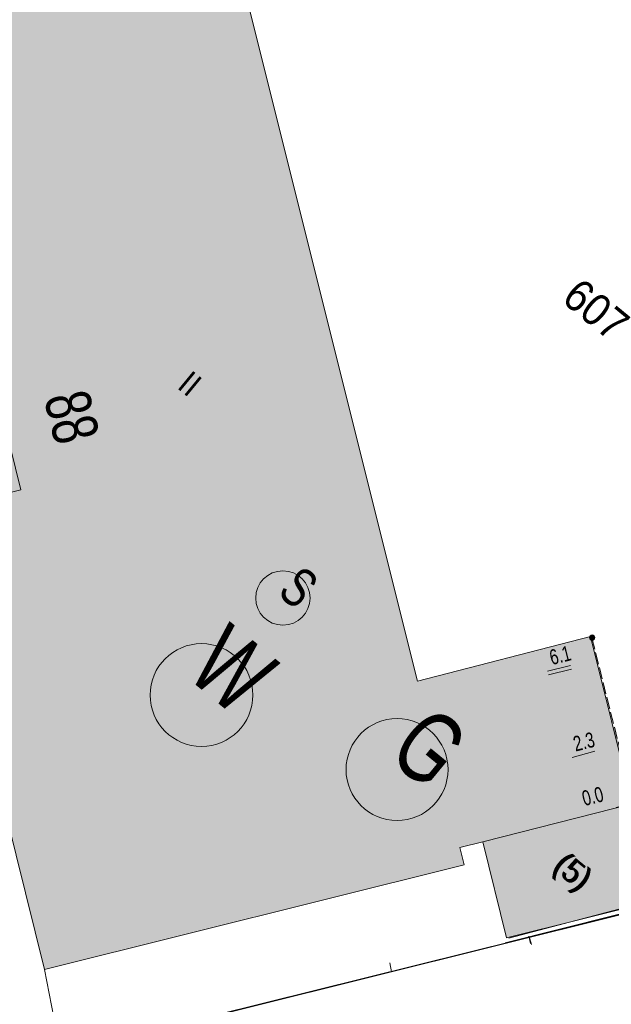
# Model space of a CAD drawing. Header units: metres. Extents: x -740 to 758, y -633 to 854.
# Tile 114 of 256: x -536 to -515, y 100 to 135. Entities that reach past the tile are written whole.
import ezdxf

# ---------------------------------------------------------------- set-up
doc = ezdxf.new("R2010")
doc.units = ezdxf.units.M
doc.header["$MEASUREMENT"] = 0
doc.linetypes.add('416_125', pattern=[0.5408, 0.416, -0.1248])
for name, color, linetype in [('Gas.LOVION', 7, 'Continuous'), ('Grundkarte.LOVION', 7, 'Continuous'), ('Grundkarte_Text.LOVION', 7, 'Continuous'), ('Strom.LOVION', 7, 'Continuous'), ('StromBemass.LOVION', 7, 'Continuous'), ('Wasser.LOVION', 7, 'Continuous')]:
    doc.layers.add(name, color=color, linetype=linetype)
doc.styles.add('ERSTELLTER_STIL_1', font='arial.ttf')

msp = doc.modelspace()

# ---------------------------------------------------------------- hatches: boundary and pattern name
at = {"layer": 'Grundkarte.LOVION', "linetype": 'Continuous', "lineweight": 18}
for points in [[(-528.707, 137.22), (-529.978, 142.357), (-530.126, 142.963), (-540.941, 140.221), (-540.646, 139.008), (-542.347, 138.576), (-538.196, 121.81), (-537.226, 117.944), (-539.391, 117.407), (-535.393, 101.306), (-520.621, 104.997), (-520.769, 105.603), (-519.961, 105.8), (-514.713, 107.141), (-516.175, 113.027), (-522.258, 111.457)], [(-528.707, 137.22), (-529.978, 142.357), (-530.126, 142.963), (-540.941, 140.221), (-540.646, 139.008), (-542.347, 138.576), (-538.196, 121.81), (-537.226, 117.944), (-539.391, 117.407), (-535.393, 101.306), (-520.621, 104.997), (-520.769, 105.603), (-519.961, 105.8), (-514.713, 107.141), (-516.175, 113.027), (-522.258, 111.457)], [(-513.848, 103.738), (-514.713, 107.141), (-519.961, 105.8), (-519.128, 102.423)], [(-513.89, 103.772), (-514.723, 107.149), (-515.27, 107.007), (-519.047, 102.411)]]:
    msp.add_hatch(color=254, dxfattribs=at).paths.add_polyline_path(points)
at = {"layer": 'Strom.LOVION', "linetype": 'Continuous', "lineweight": 13}
msp.add_hatch(color=7, dxfattribs=at).paths.add_polyline_path([(-515.086, 108.848), (-515.304, 109.861), (-515.535, 109.809), (-515.302, 108.783)])
at = {"layer": 'StromBemass.LOVION', "linetype": 'Continuous', "lineweight": 13}
msp.add_hatch(color=7, dxfattribs=at).paths.add_polyline_path([(-516.043, 112.93), (-516.037, 112.94), (-516.031, 112.95), (-516.026, 112.961), (-516.024, 112.973), (-516.022, 112.985), (-516.022, 112.996), (-516.024, 113.008), (-516.027, 113.02), (-516.031, 113.031), (-516.037, 113.041), (-516.044, 113.051), (-516.052, 113.059), (-516.061, 113.067), (-516.071, 113.073), (-516.082, 113.078), (-516.093, 113.082), (-516.105, 113.084), (-516.117, 113.085), (-516.129, 113.084), (-516.14, 113.082), (-516.152, 113.078), (-516.162, 113.073), (-516.172, 113.067), (-516.181, 113.059), (-516.189, 113.05), (-516.196, 113.041), (-516.202, 113.03), (-516.206, 113.019), (-516.209, 113.008), (-516.211, 112.996), (-516.211, 112.984), (-516.209, 112.972), (-516.206, 112.961), (-516.202, 112.95), (-516.196, 112.939), (-516.189, 112.93), (-516.181, 112.921), (-516.172, 112.914), (-516.162, 112.907), (-516.151, 112.902), (-516.14, 112.899), (-516.128, 112.896), (-516.116, 112.896), (-516.104, 112.897), (-516.093, 112.899), (-516.081, 112.903), (-516.071, 112.908), (-516.061, 112.914), (-516.052, 112.922)])

# ---------------------------------------------------------------- linework, layer by layer
at = {"layer": 'Gas.LOVION', "color": 5, "linetype": 'Continuous', "lineweight": 18}
msp.add_circle((-522.982, 108.347), 1.794, dxfattribs=at)
at = {"layer": 'Grundkarte.LOVION', "color": 8, "linetype": 'Continuous', "lineweight": 18}
for points in [[(-528.707, 137.22), (-522.258, 111.457), (-516.175, 113.027), (-514.713, 107.141), (-519.961, 105.8), (-520.769, 105.603), (-520.621, 104.997), (-535.393, 101.306), (-539.391, 117.407), (-537.226, 117.944), (-538.196, 121.81), (-542.347, 138.576), (-540.646, 139.008), (-540.941, 140.221), (-530.126, 142.963), (-529.978, 142.357)], [(-528.707, 137.22), (-522.258, 111.457), (-516.175, 113.027), (-514.713, 107.141), (-519.961, 105.8), (-520.769, 105.603), (-520.621, 104.997), (-535.393, 101.306), (-539.391, 117.407), (-537.226, 117.944), (-538.196, 121.81), (-542.347, 138.576), (-540.646, 139.008), (-540.941, 140.221), (-530.126, 142.963), (-529.978, 142.357)], [(-513.848, 103.738), (-519.128, 102.423), (-519.961, 105.8), (-514.713, 107.141)]]:
    msp.add_lwpolyline(points, close=True, dxfattribs=at)
at = {"layer": 'Grundkarte.LOVION', "color": 253, "linetype": 'Continuous', "lineweight": 18}
for points in [[(-501.852, 123.333), (-497.862, 107.615), (-519.179, 102.25), (-497.862, 107.615), (-486.99, 64.433), (-474.589, 14.986), (-497.087, 9.299), (-514.91, 4.778), (-532.069, 0.411), (-531.009, 9.825), (-530.592, 17.343), (-530.721, 25.311), (-531.329, 33.35), (-532.589, 43.216), (-533.874, 51.219), (-534.097, 52.586), (-534.697, 56.31), (-535.206, 59.098), (-536.667, 67.083), (-538.567, 78.661)], [(-541.529, 96.657), (-506.243, 105.457), (-541.529, 96.657)]]:
    msp.add_lwpolyline(points, dxfattribs=at)
at = {"layer": 'Grundkarte.LOVION', "color": 8, "linetype": 'Continuous', "lineweight": 18}
for points in [[(-474.589, 14.986), (-486.99, 64.433), (-497.862, 107.615), (-501.852, 123.333), (-497.862, 107.615), (-519.179, 102.25), (-497.862, 107.615), (-486.99, 64.433), (-534.097, 52.586), (-534.697, 56.31), (-535.206, 59.098), (-536.667, 67.083), (-538.567, 78.661), (-536.667, 67.083), (-535.206, 59.098), (-534.697, 56.31), (-534.097, 52.586), (-533.874, 51.219), (-532.589, 43.216), (-531.329, 33.35)], [(-519.179, 102.25), (-497.862, 107.615), (-491.287, 81.48)], [(-515.27, 107.007), (-514.723, 107.149), (-513.89, 103.772), (-519.047, 102.411)], [(-541.529, 96.657), (-506.243, 105.457), (-541.529, 96.657)], [(-535.393, 101.306), (-534.808, 98.349), (-506.243, 105.457)], [(-518.29, 102.219), (-518.345, 102.48)], [(-518.248, 102.184), (-518.335, 102.471)], [(-523.24, 101.548), (-523.179, 101.229)]]:
    msp.add_lwpolyline(points, dxfattribs=at)
at = {"layer": 'Grundkarte.LOVION', "color": 251, "linetype": 'Continuous', "lineweight": 13}
msp.add_lwpolyline([(-537.226, 117.944), (-538.196, 121.81), (-537.185, 122.056), (-536.216, 118.191)], close=True, dxfattribs=at)
at = {"layer": 'Strom.LOVION', "color": 1, "linetype": 'Continuous', "lineweight": 18}
msp.add_circle((-526.999, 114.385), 0.957, dxfattribs=at)
at = {"layer": 'StromBemass.LOVION', "color": 7, "linetype": '416_125', "lineweight": 13}
msp.add_lwpolyline([(-516.127, 112.988), (-514.654, 107.146), (-502.251, 110.28)], dxfattribs=at)
at = {"layer": 'StromBemass.LOVION', "color": 7, "linetype": 'Continuous', "lineweight": 13}
for points in [[(-517.682, 111.816), (-516.874, 112.013)], [(-517.654, 111.685), (-516.846, 111.883)], [(-516.822, 108.767), (-516.017, 108.993)]]:
    msp.add_lwpolyline(points, dxfattribs=at)
msp.add_circle((-516.116, 112.99), 0.0945, dxfattribs=at)
at = {"layer": 'Wasser.LOVION', "color": 94, "linetype": 'Continuous', "lineweight": 18}
msp.add_circle((-529.862, 110.97), 1.809, dxfattribs=at)

# ---------------------------------------------------------------- texts
at = {"layer": 'Gas.LOVION', "color": 5, "linetype": 'Continuous', "lineweight": 18, "insert": (-523.397, 108.754), "char_height": 2.48983, "attachment_point": 7, "rotation": 320.5841, "style": 'ERSTELLTER_STIL_1'}
msp.add_mtext('{\\A1;\\W0.71562x;G}', dxfattribs=at)
at = {"layer": 'Grundkarte_Text.LOVION', "color": 7, "linetype": 'Continuous', "lineweight": 13, "attachment_point": 7, "style": 'ERSTELLTER_STIL_1'}
for s, insert, char_height, rotation in [('{\\A1;\\W0.89449x;607}', (-517.245, 124.832), 1.12432, 320.5841), ('{\\A1;\\W0.89450x;II}', (-530.755, 121.792), 0.83073, 320.5839), ('{\\A1;\\W0.89450x;(5)}', (-517.711, 104.674), 0.83073, 320.5839), ('{\\A1;\\W0.89449x;(5)}', (-517.669, 104.639), 0.83073, 320.5841)]:
    msp.add_mtext(s, dxfattribs=dict(at, insert=insert, char_height=char_height, rotation=rotation))
at = {"layer": 'Grundkarte_Text.LOVION', "color": 8, "linetype": 'Continuous', "lineweight": 18, "insert": (-535.439, 121.42), "char_height": 1.60082, "attachment_point": 7, "rotation": 284.0485, "style": 'ERSTELLTER_STIL_1'}
msp.add_mtext('{\\A1;\\W0.71560x;88}', dxfattribs=at)
at = {"layer": 'Strom.LOVION', "color": 1, "linetype": 'Continuous', "lineweight": 18, "insert": (-527.243, 114.508), "char_height": 1.37442, "attachment_point": 7, "rotation": 320.5841, "style": 'ERSTELLTER_STIL_1'}
msp.add_mtext('{\\A1;\\W0.71557x;S}', dxfattribs=at)
at = {"layer": 'StromBemass.LOVION', "color": 7, "linetype": 'Continuous', "lineweight": 13, "char_height": 0.53355, "attachment_point": 7, "style": 'ERSTELLTER_STIL_1'}
for s, insert, rotation in [('{\\A1;\\W0.71558x;6.1}', (-517.533, 112.015), 14.243), ('{\\A1;\\W0.71558x;2.3}', (-516.698, 108.972), 14.2431), ('{\\A1;\\W0.71558x;0.0}', (-516.388, 107.053), 14.243)]:
    msp.add_mtext(s, dxfattribs=dict(at, insert=insert, rotation=rotation))
at = {"layer": 'Wasser.LOVION', "color": 94, "linetype": 'Continuous', "lineweight": 18, "insert": (-530.468, 111.658), "char_height": 2.48983, "attachment_point": 7, "rotation": 320.5841, "style": 'ERSTELLTER_STIL_1'}
msp.add_mtext('{\\A1;\\W0.71562x;W}', dxfattribs=at)

doc.saveas('drawing.dxf')
